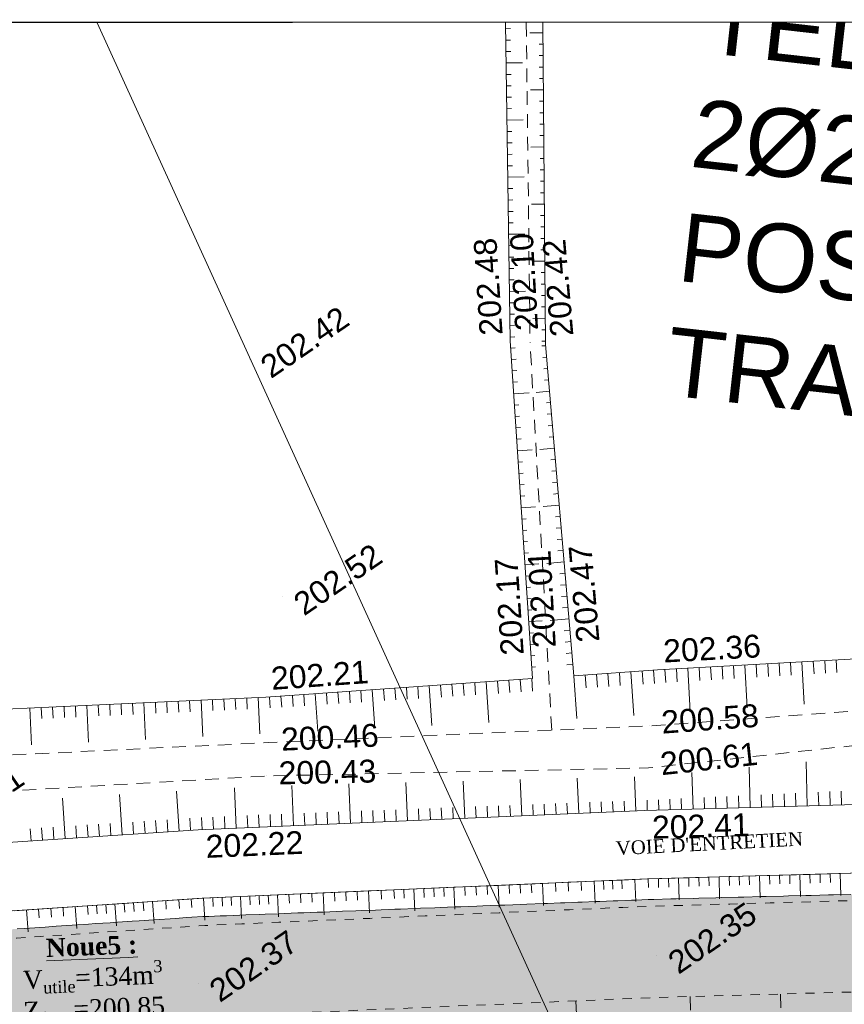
# Model space of a CAD drawing. Header units: millimetres. Extents: x -446952 to 537903, y -185749 to 168493.
# Tile 119 of 155: x 210286 to 246364, y 125389 to 168493. Entities that reach past the tile are written whole.
import ezdxf
from ezdxf.xclip import XClip

# ---------------------------------------------------------------- set-up
doc = ezdxf.new("R2010")
doc.units = ezdxf.units.MM
doc.header["$MEASUREMENT"] = 0
doc.header["$XCLIPFRAME"] = 0
for name, pattern in [('FOSSE', [1000, 600, -400]), ('Grille', [800, 400, -400]), ('Wipeout_Contour', [1000, 0, -1000])]:
    doc.linetypes.add(name, pattern=pattern)
for name, color, linetype in [('02 AF-17-0322 ZAE POMME- CHANTIER-2018-09-26_2_0000-VALORIS-NOUE DERIV BASSIN', 7, 'Continuous'), ('02 AF-17-0322 ZAE POMME- CHANTIER-2018-09-26_2_0000-VALORIS-NOUE DERIV BASSIN EAU MAX RETENTION', 7, 'Continuous'), ('02 AF-17-0322 ZAE POMME- CHANTIER-2018-09-26_2_0000-VALORIS-NOUE DERIV BASSIN TEXTE ET COTES', 7, 'Continuous'), ('02 AF-17-0322 ZAE POMME- CHANTIER-2018-09-26_2_02-PAP-EP TEXTE POUR 2000°', 7, 'Continuous'), ('02 AF-17-0322 ZAE POMME- CHANTIER-2018-09-26_2_08-PAP RESEAU TELEPHONE PROJET', 7, 'Continuous'), ('02 AF-17-0322 ZAE POMME- CHANTIER-2018-09-26_2_2D - Dessins placés - Géomètre.2D', 7, 'Continuous'), ('02 AF-17-0322 ZAE POMME- CHANTIER-2018-09-26_2_X-PAP-PL_PT_1_TN décapé', 7, 'Continuous'), ('02 AF-17-0322 ZAE POMME- CHANTIER-2018-09-26_2_X-PTS TOPO-TEXTE TOPOALT', 7, 'Continuous'), ('02 AF-17-0322 ZAE POMME- CHANTIER-2018-09-26_2_X-PTS TOPO-TOPOPOINT', 7, 'Continuous'), ('02 AF-17-0322 ZAE POMME- CHANTIER-2018-09-26_2_Y-FDP TOPO-TOP_AXE_FOSSE', 7, 'Continuous'), ('02 AF-17-0322 ZAE POMME- CHANTIER-2018-09-26_2_Y-FDP TOPO-TOP_BARBULE', 7, 'Continuous'), ('02 AF-17-0322 ZAE POMME- CHANTIER-2018-09-26_2_Y-FDP TOPO-TOP_TALUS', 7, 'Continuous'), ('2D - Dessins placés - Géomètre.2D', 7, 'Continuous')]:
    doc.layers.add(name, color=color, linetype=linetype)
doc.styles.add('STYLE_GENERE_1', font='txt')
doc.styles.add('STYLE_GENERE_2', font='times.ttf')
doc.styles.add('STYLE_GENERE_4', font='txt')

# ---------------------------------------------------------------- blocks, each defined once
blk = doc.blocks.new('Dessin_1_2', base_point=(-56559339, -2771872408))
at = {"color": 254, "linetype": 'Wipeout_Contour', "lineweight": 0, "ltscale": 2094265.569888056}
blk.add_wipeout([(-446952, -185749), (537903, -185749), (537903, 168493), (-446952, 168064)], dxfattribs=at).dxf.layer = '02 AF-17-0322 ZAE POMME- CHANTIER-2018-09-26_2_2D - Dessins placés - Géomètre.2D'
at = {"layer": '02 AF-17-0322 ZAE POMME- CHANTIER-2018-09-26_2_0000-VALORIS-NOUE DERIV BASSIN EAU MAX RETENTION', "linetype": 'Continuous', "lineweight": 15}
blk.add_hatch(color=255, dxfattribs=at).paths.add_polyline_path([(196144, 121442), (199417, 121729), (200372, 121813), (200454, 121820), (201213, 121883), (206585, 122325), (217985, 123264), (218701, 123322), (218856, 123331), (219318, 123359), (221857, 123508), (235699, 124320), (237286, 124413), (237542, 124428), (237936, 124452), (238922, 124495), (249740, 124964), (252380, 125080), (253062, 125107), (253797, 125137), (254701, 125255), (255678, 125384), (256454, 125594), (257262, 125811), (268671, 129001), (268960, 129086), (269091, 129128), (269936, 129315), (286284, 132797), (286282, 132816), (286226, 133504), (285844, 137264), (285815, 137426), (285776, 137418), (285666, 137397), (284876, 137244), (284764, 137222), (283976, 137069), (283862, 137047), (283076, 136895), (282959, 136872), (282176, 136721), (282057, 136697), (281275, 136546), (281155, 136523), (280985, 136490), (280958, 136484), (280125, 136323), (279992, 136297), (279161, 136136), (279026, 136110), (278197, 135950), (278060, 135923), (277234, 135763), (277094, 135736), (276270, 135576), (276128, 135548), (275306, 135389), (275162, 135361), (274342, 135203), (274195, 135174), (273379, 135016), (273229, 134986), (272513, 134848), (272380, 134822), (271665, 134683), (271530, 134657), (270817, 134519), (270681, 134492), (269970, 134355), (269831, 134328), (269122, 134190), (268981, 134163), (268274, 134026), (268132, 133998), (267545, 133847), (267413, 133813), (266622, 133609), (266457, 133567), (265669, 133364), (265501, 133321), (264716, 133118), (264545, 133074), (263763, 132873), (263589, 132828), (262809, 132627), (262633, 132582), (261856, 132382), (261677, 132336), (260903, 132136), (260721, 132089), (259950, 131891), (259765, 131843), (258997, 131645), (258809, 131597), (258044, 131400), (257853, 131351), (257091, 131154), (256897, 131105), (256138, 130909), (255941, 130858), (254956, 130604), (254713, 130542), (253617, 130406), (253345, 130371), (252462, 130350), (252233, 130343), (251545, 130326), (251353, 130321), (250666, 130304), (250472, 130299), (249787, 130282), (249591, 130276), (248832, 130258), (248613, 130252), (247856, 130233), (247634, 130227), (246879, 130208), (246656, 130202), (245897, 130183), (245670, 130177), (244913, 130158), (244684, 130152), (243929, 130133), (243698, 130127), (242945, 130108), (242712, 130102), (241961, 130083), (241726, 130077), (240978, 130058), (240740, 130052), (239994, 130033), (239754, 130026), (239010, 130008), (238768, 130001), (238026, 129983), (237782, 129976), (237233, 129954), (237047, 129948), (236452, 129924), (236252, 129917), (235661, 129893), (235458, 129886), (234895, 129864), (234699, 129857), (234138, 129835), (233941, 129828), (233382, 129805), (233182, 129799), (232474, 129770), (232215, 129761), (231511, 129733), (231249, 129724), (230548, 129696), (230283, 129687), (229586, 129659), (229316, 129650), (228690, 129625), (228443, 129616), (227820, 129592), (227570, 129583), (226950, 129558), (226697, 129550), (226097, 129526), (225848, 129517), (225251, 129493), (224999, 129485), (224405, 129461), (224150, 129452), (223559, 129429), (223302, 129420), (222714, 129397), (222453, 129388), (221868, 129364), (221604, 129355), (221024, 129332), (220757, 129323), (220180, 129300), (219910, 129291), (219336, 129268), (219063, 129259), (218558, 129239), (218305, 129230), (217824, 129200), (217589, 129183), (217108, 129152), (216872, 129135), (216391, 129104), (216155, 129087), (215516, 129047), (215201, 129024), (214563, 128984), (214247, 128961), (213609, 128920), (213293, 128897), (212819, 128867), (212584, 128850), (212110, 128820), (211875, 128803), (211401, 128773), (211166, 128756), (210500, 128714), (210168, 128690), (209502, 128648), (209170, 128624), (208505, 128581), (208172, 128557), (207508, 128515), (207175, 128491), (206510, 128449), (206177, 128425), (205580, 128387), (205280, 128365), (204684, 128327), (204384, 128306), (203788, 128268), (203488, 128246), (202892, 128208), (202591, 128186), (201996, 128148), (201695, 128127), (201100, 128089), (200799, 128067), (200219, 128030), (199923, 128009), (199289, 127965), (198967, 127946), (198337, 127902), (198010, 127882), (197386, 127839), (197054, 127819), (196434, 127776), (196097, 127756), (195517, 127716), (195548, 127289), (195548, 127289), (195548, 127289), (195548, 127288), (196036, 123313)])
blk.add_hatch(color=255, dxfattribs=at).paths.add_polyline_path([(196144, 121442), (199417, 121729), (200372, 121813), (200454, 121820), (201213, 121883), (206585, 122325), (217985, 123264), (218701, 123322), (218856, 123331), (219318, 123359), (221857, 123508), (235699, 124320), (237286, 124413), (237542, 124428), (237936, 124452), (238922, 124495), (249740, 124964), (252380, 125080), (253062, 125107), (253797, 125137), (254701, 125255), (255678, 125384), (256454, 125594), (257262, 125811), (268671, 129001), (268960, 129086), (269091, 129128), (269936, 129315), (286284, 132797), (286282, 132816), (286226, 133504), (285844, 137264), (285815, 137426), (285776, 137418), (285666, 137397), (284876, 137244), (284764, 137222), (283976, 137069), (283862, 137047), (283076, 136895), (282959, 136872), (282176, 136721), (282057, 136697), (281275, 136546), (281155, 136523), (280985, 136490), (280958, 136484), (280125, 136323), (279992, 136297), (279161, 136136), (279026, 136110), (278197, 135950), (278060, 135923), (277234, 135763), (277094, 135736), (276270, 135576), (276128, 135548), (275306, 135389), (275162, 135361), (274342, 135203), (274195, 135174), (273379, 135016), (273229, 134986), (272513, 134848), (272380, 134822), (271665, 134683), (271530, 134657), (270817, 134519), (270681, 134492), (269970, 134355), (269831, 134328), (269122, 134190), (268981, 134163), (268274, 134026), (268132, 133998), (267545, 133847), (267413, 133813), (266622, 133609), (266457, 133567), (265669, 133364), (265501, 133321), (264716, 133118), (264545, 133074), (263763, 132873), (263589, 132828), (262809, 132627), (262633, 132582), (261856, 132382), (261677, 132336), (260903, 132136), (260721, 132089), (259950, 131891), (259765, 131843), (258997, 131645), (258809, 131597), (258044, 131400), (257853, 131351), (257091, 131154), (256897, 131105), (256138, 130909), (255941, 130858), (254956, 130604), (254713, 130542), (253617, 130406), (253345, 130371), (252462, 130350), (252233, 130343), (251545, 130326), (251353, 130321), (250666, 130304), (250472, 130299), (249787, 130282), (249591, 130276), (248832, 130258), (248613, 130252), (247856, 130233), (247634, 130227), (246879, 130208), (246656, 130202), (245897, 130183), (245670, 130177), (244913, 130158), (244684, 130152), (243929, 130133), (243698, 130127), (242945, 130108), (242712, 130102), (241961, 130083), (241726, 130077), (240978, 130058), (240740, 130052), (239994, 130033), (239754, 130026), (239010, 130008), (238768, 130001), (238026, 129983), (237782, 129976), (237233, 129954), (237047, 129948), (236452, 129924), (236252, 129917), (235661, 129893), (235458, 129886), (234895, 129864), (234699, 129857), (234138, 129835), (233941, 129828), (233382, 129805), (233182, 129799), (232474, 129770), (232215, 129761), (231511, 129733), (231249, 129724), (230548, 129696), (230283, 129687), (229586, 129659), (229316, 129650), (228690, 129625), (228443, 129616), (227820, 129592), (227570, 129583), (226950, 129558), (226697, 129550), (226097, 129526), (225848, 129517), (225251, 129493), (224999, 129485), (224405, 129461), (224150, 129452), (223559, 129429), (223302, 129420), (222714, 129397), (222453, 129388), (221868, 129364), (221604, 129355), (221024, 129332), (220757, 129323), (220180, 129300), (219910, 129291), (219336, 129268), (219063, 129259), (218558, 129239), (218305, 129230), (217824, 129200), (217589, 129183), (217108, 129152), (216872, 129135), (216391, 129104), (216155, 129087), (215516, 129047), (215201, 129024), (214563, 128984), (214247, 128961), (213609, 128920), (213293, 128897), (212819, 128867), (212584, 128850), (212110, 128820), (211875, 128803), (211401, 128773), (211166, 128756), (210500, 128714), (210168, 128690), (209502, 128648), (209170, 128624), (208505, 128581), (208172, 128557), (207508, 128515), (207175, 128491), (206510, 128449), (206177, 128425), (205580, 128387), (205280, 128365), (204684, 128327), (204384, 128306), (203788, 128268), (203488, 128246), (202892, 128208), (202591, 128186), (201996, 128148), (201695, 128127), (201100, 128089), (200799, 128067), (200219, 128030), (199923, 128009), (199289, 127965), (198967, 127946), (198337, 127902), (198010, 127882), (197386, 127839), (197054, 127819), (196434, 127776), (196097, 127756), (195517, 127716), (195548, 127289), (195548, 127289), (195548, 127289), (195548, 127288), (196036, 123313)])
at = {"layer": '02 AF-17-0322 ZAE POMME- CHANTIER-2018-09-26_2_0000-VALORIS-NOUE DERIV BASSIN', "color": 7, "linetype": 'Continuous', "lineweight": 15}
for p, q in [((243535, 131040), (243545, 130657)), ((243977, 131053), (243988, 130669)), ((244419, 131065), (244446, 130106)), ((244861, 131078), (244872, 130694)), ((245303, 131090), (245314, 130706)), ((245745, 131102), (245756, 130718)), ((246188, 131115), (246214, 130155)), ((231701, 130617), (231718, 130234)), ((232186, 130638), (232202, 130254)), ((232670, 130659), (232687, 130275)), ((233154, 130680), (233196, 129721)), ((233721, 130704), (233737, 130321)), ((234287, 130729), (234304, 130345)), ((234853, 130753), (234870, 130370)), ((235419, 130778), (235461, 129819)), ((235822, 130795), (235838, 130412)), ((236224, 130813), (236240, 130429)), ((236626, 130830), (236643, 130446)), ((237206, 130855), (237247, 129896)), ((237787, 130880), (237800, 130496)), ((238229, 130892), (238240, 130508)), ((238671, 130904), (238682, 130521)), ((239113, 130917), (239140, 129957)), ((239555, 130929), (239566, 130545)), ((239998, 130942), (240008, 130558)), ((240440, 130954), (240450, 130570)), ((240882, 130966), (240909, 130007)), ((241324, 130979), (241335, 130595)), ((241766, 130991), (241777, 130607)), ((242208, 131003), (242219, 130620)), ((242650, 131016), (242677, 130056)), ((243093, 131028), (243103, 130644)), ((221568, 130179), (221610, 129220)), ((222066, 130201), (222083, 129817)), ((222564, 130222), (222580, 129838)), ((223061, 130244), (223078, 129860)), ((223559, 130265), (223600, 129306)), ((224057, 130287), (224073, 129903)), ((224554, 130308), (224571, 129924)), ((225052, 130330), (225068, 129946)), ((225549, 130351), (225591, 129392)), ((226105, 130375), (226121, 129992)), ((226660, 130399), (226677, 130016)), ((227096, 130418), (227113, 130034)), ((227533, 130437), (227575, 129478)), ((227970, 130456), (227986, 130072)), ((228406, 130475), (228423, 130091)), ((228843, 130494), (228859, 130110)), ((229279, 130512), (229321, 129553)), ((229764, 130533), (229780, 130150)), ((230248, 130554), (230265, 130171)), ((230732, 130575), (230749, 130192)), ((231217, 130596), (231258, 129637)), ((214052, 129754), (214078, 129371)), ((214453, 129781), (214517, 128823)), ((214854, 129808), (214879, 129425)), ((215270, 129836), (215295, 129452)), ((215685, 129863), (215711, 129480)), ((216101, 129891), (216165, 128933)), ((216675, 129930), (216701, 129547)), ((217249, 129968), (217275, 129585)), ((217788, 130003), (217813, 129620)), ((218327, 130039), (218379, 129080)), ((218732, 130056), (218749, 129673)), ((219137, 130074), (219154, 129690)), ((219543, 130091), (219559, 129708)), ((219948, 130109), (219989, 129150)), ((220353, 130126), (220369, 129743)), ((220758, 130144), (220775, 129760)), ((221163, 130161), (221180, 129778)), ((210588, 129522), (210652, 128564)), ((211112, 129557), (211138, 129174)), ((211647, 129593), (211672, 129210)), ((212181, 129629), (212207, 129246)), ((212716, 129665), (212780, 128707)), ((213250, 129700), (213276, 129317)), ((213651, 129727), (213677, 129344)), ((234649, 124939), (234623, 125539)), ((239642, 125129), (239625, 125729)), ((243588, 125240), (243571, 125839))]:
    blk.add_line(p, q, dxfattribs=at)
at = {"layer": '02 AF-17-0322 ZAE POMME- CHANTIER-2018-09-26_2_0000-VALORIS-NOUE DERIV BASSIN', "color": 7, "linetype": 'Continuous', "lineweight": 15, "flags": 128}
for points in [[(351486, 151071), (335929, 149599), (320930, 147144), (301838, 144002), (285873, 141569), (267233, 137896), (253565, 134322), (237641, 133877), (218101, 133032), (199660, 131797), (186201, 130822), (169320, 130340), (151548, 129367), (136666, 127764), (118351, 127570), (91712, 125425), (73856, 123927)], [(246630, 131127), (244861, 131078), (243093, 131028), (241324, 130979), (239555, 130929), (237787, 130880), (236626, 130830), (235419, 130778), (234287, 130729), (233154, 130680), (231217, 130596), (229279, 130512), (227970, 130456), (226660, 130399), (225549, 130351), (223559, 130265), (221568, 130179), (219948, 130109), (218327, 130039), (217249, 129968), (216101, 129891), (214854, 129808), (213250, 129700), (212181, 129629), (211112, 129557), (210064, 129487)], [(351769, 148084), (336313, 146622), (321414, 144183), (302308, 141039), (286390, 138613), (267903, 134971), (253992, 131333), (237747, 130879), (218266, 130036), (199869, 128805), (186353, 127825), (169445, 127342), (151791, 126376), (136843, 124766), (118488, 124572), (91957, 122435), (74101, 120937)]]:
    blk.add_lwpolyline(points, dxfattribs=at)
at = {"layer": '02 AF-17-0322 ZAE POMME- CHANTIER-2018-09-26_2_0000-VALORIS-NOUE DERIV BASSIN', "color": 7, "linetype": 'Grille', "lineweight": 15, "flags": 128}
for points in [[(285702, 137254), (284619, 137041), (282727, 136668), (280835, 136296), (278943, 135923), (277050, 135550), (275158, 135177), (273266, 134804), (271443, 134445), (269621, 134086), (268052, 133770), (266307, 133313), (264563, 132857), (262818, 132401), (261073, 131945), (259329, 131488), (257584, 131032), (255839, 130576), (253132, 130108), (251502, 130063), (249599, 130010), (248131, 129969), (246663, 129928), (244895, 129878), (243126, 129829), (241358, 129779), (239589, 129730), (237820, 129680), (236678, 129631), (235471, 129579), (234339, 129530), (233206, 129481), (231269, 129397), (229331, 129314), (228021, 129257), (226712, 129200), (225601, 129152), (223611, 129066), (221620, 128980), (220000, 128910), (218379, 128840), (217329, 128771), (216181, 128694), (214934, 128610), (213331, 128503), (212261, 128432), (211192, 128360), (210145, 128290), (208174, 128158), (206204, 128026), (204632, 127921), (203061, 127816), (201490, 127711), (199941, 127607), (198306, 127488)], [(198329, 123479), (200230, 123617), (218552, 124844), (237932, 125682), (254732, 126152), (269064, 129900), (285639, 133165)]]:
    blk.add_lwpolyline(points, dxfattribs=at)
at = {"layer": '02 AF-17-0322 ZAE POMME- CHANTIER-2018-09-26_2_0000-VALORIS-NOUE DERIV BASSIN EAU MAX RETENTION', "color": 255, "linetype": 'Continuous', "lineweight": 15, "flags": 128}
blk.add_lwpolyline([(246656, 130202), (245897, 130183), (245670, 130177), (244913, 130158), (244684, 130152), (243929, 130133), (243698, 130127), (242945, 130108), (242712, 130102), (241961, 130083), (241726, 130077), (240978, 130058), (240740, 130052), (239994, 130033), (239754, 130026), (239010, 130008), (238768, 130001), (238026, 129983), (237782, 129976), (237233, 129954), (237047, 129948), (236452, 129924), (236252, 129917), (235661, 129893), (235458, 129886), (234895, 129864), (234699, 129857), (234138, 129835), (233941, 129828), (233382, 129805), (233182, 129799), (232474, 129770), (232215, 129761), (231511, 129733), (231249, 129724), (230548, 129696), (230283, 129687), (229586, 129659), (229316, 129650), (228690, 129625), (228443, 129616), (227820, 129592), (227570, 129583), (226950, 129558), (226697, 129550), (226097, 129526), (225848, 129517), (225251, 129493), (224999, 129485), (224405, 129461), (224150, 129452), (223559, 129429), (223302, 129420), (222714, 129397), (222453, 129388), (221868, 129364), (221604, 129355), (221024, 129332), (220757, 129323), (220180, 129300), (219910, 129291), (219336, 129268), (219063, 129259), (218558, 129239), (218305, 129230), (217824, 129200), (217589, 129183), (217108, 129152), (216872, 129135), (216391, 129104), (216155, 129087), (215516, 129047), (215201, 129024), (214563, 128984), (214247, 128961), (213609, 128920), (213293, 128897), (212819, 128867), (212584, 128850), (212110, 128820), (211875, 128803), (211401, 128773), (211166, 128756), (210500, 128714), (210168, 128690)], dxfattribs=at)
blk.add_lwpolyline([(246656, 130202), (245897, 130183), (245670, 130177), (244913, 130158), (244684, 130152), (243929, 130133), (243698, 130127), (242945, 130108), (242712, 130102), (241961, 130083), (241726, 130077), (240978, 130058), (240740, 130052), (239994, 130033), (239754, 130026), (239010, 130008), (238768, 130001), (238026, 129983), (237782, 129976), (237233, 129954), (237047, 129948), (236452, 129924), (236252, 129917), (235661, 129893), (235458, 129886), (234895, 129864), (234699, 129857), (234138, 129835), (233941, 129828), (233382, 129805), (233182, 129799), (232474, 129770), (232215, 129761), (231511, 129733), (231249, 129724), (230548, 129696), (230283, 129687), (229586, 129659), (229316, 129650), (228690, 129625), (228443, 129616), (227820, 129592), (227570, 129583), (226950, 129558), (226697, 129550), (226097, 129526), (225848, 129517), (225251, 129493), (224999, 129485), (224405, 129461), (224150, 129452), (223559, 129429), (223302, 129420), (222714, 129397), (222453, 129388), (221868, 129364), (221604, 129355), (221024, 129332), (220757, 129323), (220180, 129300), (219910, 129291), (219336, 129268), (219063, 129259), (218558, 129239), (218305, 129230), (217824, 129200), (217589, 129183), (217108, 129152), (216872, 129135), (216391, 129104), (216155, 129087), (215516, 129047), (215201, 129024), (214563, 128984), (214247, 128961), (213609, 128920), (213293, 128897), (212819, 128867), (212584, 128850), (212110, 128820), (211875, 128803), (211401, 128773), (211166, 128756), (210500, 128714), (210168, 128690)], dxfattribs=at)
at = {"layer": '02 AF-17-0322 ZAE POMME- CHANTIER-2018-09-26_2_02-PAP-EP TEXTE POUR 2000°', "color": 30, "linetype": 'Continuous', "lineweight": 15, "true_color": 0xff6600, "flags": 128}
blk.add_lwpolyline([(213682, 168351), (235627, 120158)], dxfattribs=at)
at = {"layer": '02 AF-17-0322 ZAE POMME- CHANTIER-2018-09-26_2_X-PTS TOPO-TOPOPOINT', "color": 14, "linetype": 'Continuous', "lineweight": 15, "true_color": 0xa80f02}
for p, q in [((231741, 154433), (231741, 154433)), ((232617, 154345), (232617, 154345)), ((233293, 154268), (233293, 154268)), ((220330, 153619), (220330, 153619)), ((221779, 143232), (221779, 143232)), ((234433, 140882), (234433, 140882)), ((232665, 140430), (232665, 140430)), ((233393, 140459), (233393, 140459)), ((238198, 140031), (238198, 140031)), ((221051, 138829), (221051, 138830)), ((237829, 137579), (237829, 137579)), ((221187, 136848), (221187, 136849)), ((221076, 135387), (221076, 135387)), ((237792, 135739), (237792, 135739)), ((237641, 133877), (237641, 133877)), ((218101, 133032), (218101, 133032)), ((238162, 127540), (238162, 127540)), ((218094, 126308), (218094, 126308))]:
    blk.add_line(p, q, dxfattribs=at)
at = {"layer": '02 AF-17-0322 ZAE POMME- CHANTIER-2018-09-26_2_Y-FDP TOPO-TOP_AXE_FOSSE', "color": 14, "linetype": 'FOSSE', "lineweight": 15, "true_color": 0xa80f02, "flags": 128}
for points in [[(232450, 168360), (232616, 154344)], [(-173635, 111097), (-163208, 110641), (-138859, 109613), (-113461, 109923), (-89261, 106019), (-73175, 105871), (-51327, 104800), (-38712, 104081), (-28205, 107923), (2451, 114384), (16900, 117366), (36362, 122067), (55670, 125689), (74381, 127386), (91061, 129498), (118815, 130789), (135648, 132251), (150939, 132823), (169239, 134503), (186000, 134734), (199470, 135798), (221187, 136848), (237829, 137579), (253508, 138717), (266943, 141200), (285544, 145247), (298668, 146889), (320992, 150221), (335074, 152343), (352159, 155754), (362953, 157003), (370561, 158699), (372110, 158664)], [(-173543, 108848), (-163179, 108602), (-139093, 108086), (-113690, 108226), (-89791, 104497), (-51223, 103683), (-38572, 103163), (-27796, 106508), (2882, 112725), (36368, 120320), (55589, 123772), (74393, 125729), (91176, 127572), (118522, 129134), (136272, 130134), (151622, 131280), (169382, 132771), (186065, 133094), (198563, 134059), (221076, 135387), (237792, 135739), (253487, 137445), (267190, 139999), (285899, 143335), (299075, 145212), (321701, 149020), (335407, 151051), (353028, 154144), (363632, 155409), (370508, 157075), (372110, 158664), (373294, 156694)], [(233564, 137392), (232617, 154345)]]:
    blk.add_lwpolyline(points, dxfattribs=at)
at = {"layer": '02 AF-17-0322 ZAE POMME- CHANTIER-2018-09-26_2_Y-FDP TOPO-TOP_BARBULE', "color": 14, "linetype": 'Continuous', "lineweight": 15, "true_color": 0xa80f02}
for p, q in [((231539, 168097), (231759, 168100)), ((233179, 167920), (232600, 167915)), ((231547, 167597), (231766, 167600)), ((233183, 167420), (233010, 167418)), ((231554, 167097), (231773, 167100)), ((233187, 166920), (233014, 166919)), ((231561, 166597), (232289, 166608)), ((233191, 166420), (233019, 166419)), ((231569, 166097), (231787, 166100)), ((231576, 165597), (231794, 165600)), ((233195, 165920), (233023, 165919)), ((231583, 165097), (231801, 165100)), ((233199, 165420), (232628, 165415)), ((233203, 164920), (233033, 164919)), ((231591, 164597), (231808, 164601)), ((233208, 164420), (233037, 164419)), ((231598, 164097), (232320, 164108)), ((233212, 163920), (233042, 163919)), ((231605, 163597), (231822, 163601)), ((233216, 163420), (233046, 163419)), ((231613, 163098), (231829, 163101)), ((231620, 162598), (231836, 162601)), ((233220, 162920), (232656, 162915)), ((231627, 162098), (231843, 162101)), ((233224, 162420), (233055, 162419)), ((233228, 161920), (233060, 161919)), ((231635, 161598), (232351, 161608)), ((233233, 161420), (233065, 161419)), ((231642, 161098), (231857, 161101)), ((233237, 160920), (233069, 160919)), ((231649, 160598), (231864, 160601)), ((233241, 160420), (232684, 160416)), ((231657, 160098), (231871, 160101)), ((233245, 159920), (233078, 159919)), ((231664, 159598), (231878, 159601)), ((231671, 159098), (232382, 159108)), ((233249, 159420), (233083, 159419)), ((233253, 158920), (233087, 158919)), ((231679, 158598), (231892, 158601)), ((233258, 158420), (233092, 158419)), ((231686, 158098), (231899, 158101)), ((233262, 157920), (232711, 157916)), ((231693, 157598), (231906, 157601)), ((233266, 157420), (233101, 157419)), ((231701, 157098), (231913, 157101)), ((233270, 156920), (233106, 156919)), ((231708, 156598), (232413, 156609)), ((231715, 156098), (231927, 156101)), ((233274, 156420), (233110, 156419)), ((233278, 155920), (233115, 155919)), ((231723, 155598), (231934, 155601)), ((233282, 155420), (232739, 155416)), ((231730, 155098), (231941, 155101)), ((233287, 154920), (233124, 154919)), ((231737, 154598), (231948, 154602)), ((233291, 154420), (233129, 154419)), ((231762, 154115), (231970, 154129)), ((233297, 154221), (233137, 154208)), ((231795, 153616), (232001, 153630)), ((233340, 153723), (233176, 153709)), ((231828, 153117), (232033, 153131)), ((233382, 153225), (233214, 153211)), ((231861, 152618), (232065, 152632)), ((233425, 152727), (233253, 152712)), ((231894, 152120), (232570, 152164)), ((233467, 152228), (232885, 152179)), ((233509, 151730), (233331, 151715)), ((231927, 151621), (232128, 151634)), ((231960, 151122), (232160, 151135)), ((233552, 151232), (233370, 151217)), ((231993, 150623), (232192, 150636)), ((233594, 150734), (233409, 150718)), ((232025, 150124), (232223, 150137)), ((233637, 150236), (233448, 150220)), ((232058, 149625), (232714, 149668)), ((233679, 149737), (233039, 149683)), ((232091, 149126), (232287, 149139)), ((233722, 149239), (233526, 149223)), ((233764, 148741), (233565, 148724)), ((232124, 148627), (232318, 148640)), ((232157, 148128), (232350, 148141)), ((233806, 148243), (233604, 148226)), ((232190, 147629), (232382, 147642)), ((233849, 147745), (233643, 147727)), ((232223, 147130), (232858, 147172)), ((233891, 147246), (233193, 147187)), ((232256, 146631), (232445, 146644)), ((233934, 146748), (233721, 146730)), ((232289, 146133), (232477, 146145)), ((233976, 146250), (233760, 146232)), ((234019, 145752), (233798, 145733)), ((232322, 145634), (232509, 145646)), ((232355, 145135), (232540, 145147)), ((234061, 145254), (233837, 145235)), ((232387, 144636), (233003, 144676)), ((234103, 144755), (233347, 144691)), ((232420, 144137), (232604, 144149)), ((234146, 144257), (233915, 144238)), ((232453, 143638), (232635, 143650)), ((234188, 143759), (233954, 143739)), ((232486, 143139), (232667, 143151)), ((234231, 143261), (233993, 143241)), ((234273, 142763), (234032, 142742)), ((232519, 142640), (232699, 142652)), ((234315, 142264), (233501, 142195)), ((232552, 142141), (233147, 142180)), ((232585, 141642), (232762, 141654)), ((234358, 141766), (234110, 141745)), ((232618, 141143), (232794, 141155)), ((234400, 141268), (234149, 141247)), ((232651, 140644), (232826, 140656)), ((234443, 140770), (234188, 140748)), ((232684, 140146), (232857, 140157)), ((234485, 140272), (234227, 140250)), ((239517, 140104), (239623, 138190)), ((240016, 140132), (240048, 139559)), ((240515, 140159), (240547, 139589)), ((241014, 140187), (241046, 139619)), ((241513, 140215), (241545, 139649)), ((242013, 140242), (242117, 138362)), ((242512, 140270), (242543, 139708)), ((243011, 140298), (243042, 139738)), ((243510, 140326), (243541, 139768)), ((244010, 140353), (244040, 139797)), ((244509, 140381), (244611, 138535)), ((245008, 140409), (245039, 139857)), ((245507, 140436), (245538, 139887)), ((246007, 140464), (246037, 139916)), ((234528, 139773), (234658, 137908)), ((235026, 139808), (235066, 139246)), ((235525, 139843), (235565, 139277)), ((236024, 139878), (236064, 139309)), ((236523, 139913), (236563, 139341)), ((237021, 139948), (237156, 138030)), ((237520, 139983), (237561, 139405)), ((238019, 140018), (238060, 139439)), ((238518, 140048), (238550, 139470)), ((239017, 140076), (239049, 139500)), ((226703, 139225), (226739, 138715)), ((227202, 139260), (227238, 138746)), ((227700, 139295), (227737, 138778)), ((228199, 139330), (228321, 137596)), ((228698, 139365), (228734, 138842)), ((229197, 139400), (229233, 138874)), ((229695, 139435), (229732, 138905)), ((230194, 139470), (230231, 138937)), ((230693, 139505), (230818, 137719)), ((231192, 139540), (231229, 139001)), ((231691, 139575), (231728, 139033)), ((232189, 139610), (232227, 139065)), ((232688, 139645), (232726, 139096)), ((220717, 138814), (220790, 137227)), ((221216, 138841), (221250, 138365)), ((221715, 138876), (221749, 138396)), ((222214, 138911), (222248, 138428)), ((222713, 138946), (222747, 138460)), ((223211, 138981), (223325, 137351)), ((223710, 139016), (223745, 138524)), ((224209, 139051), (224244, 138555)), ((224708, 139086), (224743, 138587)), ((225206, 139121), (225242, 138619)), ((225705, 139155), (225823, 137474)), ((226204, 139190), (226240, 138683)), ((211227, 138377), (211249, 137896)), ((211726, 138400), (211749, 137919)), ((212226, 138423), (212248, 137942)), ((212725, 138446), (212748, 137965)), ((213225, 138469), (213299, 136868)), ((213724, 138492), (213746, 138012)), ((214224, 138515), (214246, 138035)), ((214723, 138538), (214745, 138059)), ((215223, 138561), (215245, 138082)), ((215722, 138584), (215796, 136988)), ((216222, 138607), (216244, 138128)), ((216721, 138630), (216743, 138152)), ((217221, 138653), (217243, 138175)), ((217720, 138676), (217742, 138198)), ((218220, 138699), (218293, 137107)), ((218719, 138722), (218741, 138245)), ((219219, 138745), (219240, 138268)), ((219718, 138768), (219740, 138291)), ((220217, 138791), (220239, 138315)), ((210728, 138354), (210801, 136749)), ((244743, 134075), (244690, 136005)), ((237247, 133860), (237182, 135352)), ((239745, 133936), (239700, 135543)), ((242244, 134006), (242195, 135774)), ((222261, 133212), (222185, 134970)), ((224758, 133320), (224684, 135034)), ((227256, 133428), (227184, 135098)), ((229754, 133536), (229683, 135161)), ((232251, 133644), (232183, 135225)), ((234749, 133752), (234683, 135289)), ((214772, 132809), (214654, 134567)), ((217266, 132976), (217150, 134718)), ((219763, 133104), (219687, 134864)), ((241245, 133978), (241231, 134489)), ((241745, 133992), (241730, 134512)), ((242744, 134020), (242729, 134560)), ((243244, 134034), (243229, 134583)), ((243744, 134048), (243728, 134607)), ((244244, 134061), (244228, 134631)), ((245243, 134089), (245227, 134678)), ((245743, 134103), (245726, 134702)), ((246243, 134117), (246226, 134725)), ((212278, 132642), (212159, 134416)), ((230753, 133579), (230732, 134061)), ((231252, 133601), (231231, 134080)), ((231752, 133622), (231731, 134099)), ((232751, 133665), (232730, 134137)), ((233250, 133687), (233230, 134156)), ((233750, 133709), (233730, 134175)), ((234249, 133730), (234229, 134194)), ((235248, 133773), (235229, 134232)), ((235748, 133795), (235728, 134251)), ((236248, 133817), (236228, 134270)), ((236747, 133838), (236728, 134289)), ((237746, 133880), (237734, 134325)), ((238246, 133894), (238233, 134347)), ((238746, 133908), (238733, 134371)), ((239246, 133922), (239232, 134394)), ((240245, 133950), (240231, 134442)), ((240745, 133964), (240731, 134465)), ((220262, 133125), (220240, 133655)), ((220762, 133147), (220739, 133679)), ((221262, 133169), (221239, 133701)), ((221761, 133190), (221738, 133720)), ((222760, 133233), (222737, 133758)), ((223260, 133255), (223237, 133777)), ((223759, 133277), (223737, 133796)), ((224259, 133298), (224236, 133815)), ((225258, 133341), (225236, 133853)), ((225757, 133363), (225735, 133872)), ((226257, 133385), (226235, 133891)), ((226756, 133406), (226735, 133910)), ((227755, 133449), (227734, 133948)), ((228255, 133471), (228234, 133967)), ((228755, 133493), (228733, 133986)), ((229254, 133514), (229233, 134004)), ((230253, 133557), (230232, 134042)), ((212776, 132675), (212741, 133207)), ((213275, 132709), (213240, 133239)), ((213774, 132742), (213739, 133272)), ((214273, 132776), (214238, 133304)), ((215271, 132842), (215236, 133369)), ((215770, 132876), (215735, 133401)), ((216269, 132909), (216234, 133434)), ((216768, 132943), (216732, 133466)), ((217765, 133009), (217730, 133531)), ((218264, 133039), (218242, 133561)), ((218764, 133061), (218741, 133585)), ((219263, 133082), (219241, 133608)), ((210781, 132542), (210745, 133077)), ((211280, 132575), (211244, 133109)), ((211779, 132609), (211743, 133142))]:
    blk.add_line(p, q, dxfattribs=at)
at = {"layer": '02 AF-17-0322 ZAE POMME- CHANTIER-2018-09-26_2_Y-FDP TOPO-TOP_TALUS', "color": 14, "linetype": 'Continuous', "lineweight": 15, "true_color": 0xa80f02, "flags": 128}
for points in [[(231535, 168359), (231740, 154432)], [(233175, 168360), (233292, 154267)], [(55171, 122427), (73856, 123927), (91712, 125425), (118351, 127570), (136666, 127764), (151548, 129367), (169320, 130340), (186201, 130822), (199660, 131797), (218101, 133032), (237641, 133877), (253565, 134322), (267233, 137896), (285873, 141569), (301838, 144002), (320930, 147144), (335929, 149599), (351486, 151071), (363954, 153687), (369807, 155738), (371346, 155204)], [(232716, 139647), (231741, 154433)], [(234528, 139773), (233293, 154268)], [(234528, 139773), (238198, 140031), (252413, 140820), (266577, 144208), (285294, 147371), (293051, 149928)], [(-165864, 125293), (-168586, 118789), (-170194, 111881), (-163541, 111927), (-138745, 111694), (-113257, 111143), (-88799, 109037), (-73095, 108458), (-51160, 107676), (-27998, 110315), (2859, 116706), (16284, 119424), (36285, 124200), (55596, 127335), (74042, 129304), (91266, 130823), (118485, 132951), (134993, 133977), (150917, 135244), (169513, 136066), (186155, 136906), (199533, 137838), (221051, 138829), (232716, 139647)]]:
    blk.add_lwpolyline(points, dxfattribs=at)
at = {"layer": '02 AF-17-0322 ZAE POMME- CHANTIER-2018-09-26_2_0000-VALORIS-NOUE DERIV BASSIN EAU MAX RETENTION', "color": 255, "linetype": 'Continuous', "lineweight": 15, "insert": (213517, 125779), "char_height": 800, "attachment_point": 5, "rotation": 2.3286, "line_spacing_factor": 0.847176, "style": 'STYLE_GENERE_2'}
blk.add_mtext('\\A1;{\\pqc;\\fTimes New Roman|b1|i0|c0|p22;\\L\\LNoue5 :\\P\\pqc;\\fTimes New Roman|b0|i0|c0|p22;\\l\\lV\\fTimes New Roman|b0|i0|c0|p22;\\A1{\\H.66x;\\S ^ utile;}\\fTimes New Roman|b0|i0|c0|p22;=134m\\fTimes New Roman|b0|i0|c0|p22;\\A1{\\H.66x;\\S3^  ;}\\P\\pqc;\\fTimes New Roman|b0|i0|c0|p22;Z\\fTimes New Roman|b0|i0|c0|p22;\\A1{\\H.66x;\\S ^ fuite;}\\fTimes New Roman|b0|i0|c0|p22;=200.85\\P\\pqc;\\fTimes New Roman|b0|i0|c0|p22;Z\\fTimes New Roman|b0|i0|c0|p22;\\A1{\\H.66x;\\S ^ PHE;}\\fTimes New Roman|b0|i0|c0|p22;=201.35}', dxfattribs=at)
blk.add_mtext('\\A1;{\\pqc;\\fTimes New Roman|b1|i0|c0|p22;\\L\\LNoue5 :\\P\\pqc;\\fTimes New Roman|b0|i0|c0|p22;\\l\\lV\\fTimes New Roman|b0|i0|c0|p22;\\A1{\\H.66x;\\S ^ utile;}\\fTimes New Roman|b0|i0|c0|p22;=134m\\fTimes New Roman|b0|i0|c0|p22;\\A1{\\H.66x;\\S3^  ;}\\P\\pqc;\\fTimes New Roman|b0|i0|c0|p22;Z\\fTimes New Roman|b0|i0|c0|p22;\\A1{\\H.66x;\\S ^ fuite;}\\fTimes New Roman|b0|i0|c0|p22;=200.85\\P\\pqc;\\fTimes New Roman|b0|i0|c0|p22;Z\\fTimes New Roman|b0|i0|c0|p22;\\A1{\\H.66x;\\S ^ PHE;}\\fTimes New Roman|b0|i0|c0|p22;=201.35}', dxfattribs=at)
at = {"layer": '02 AF-17-0322 ZAE POMME- CHANTIER-2018-09-26_2_0000-VALORIS-NOUE DERIV BASSIN TEXTE ET COTES', "color": 7, "linetype": 'Continuous', "lineweight": 15, "insert": (240461, 132422), "char_height": 600, "attachment_point": 5, "rotation": 2.9617, "style": 'STYLE_GENERE_1'}
blk.add_mtext("\\A1;{\\pqc;\\fTimes New Roman|b0|i0|c0|p22;VOIE D'ENTRETIEN}", dxfattribs=at)
blk.add_mtext("\\A1;{\\pqc;\\fTimes New Roman|b0|i0|c0|p22;VOIE D'ENTRETIEN}", dxfattribs=at)
at = {"layer": '02 AF-17-0322 ZAE POMME- CHANTIER-2018-09-26_2_08-PAP RESEAU TELEPHONE PROJET', "color": 2, "linetype": 'Continuous', "lineweight": 15, "true_color": 0xfff91e, "insert": (241033, 175037), "char_height": 3000, "width": 40470.44, "attachment_point": 1, "rotation": 353.5508, "line_spacing_factor": 1.005227, "style": 'STYLE_GENERE_4'}
blk.add_mtext('\\A1;{\\pql;\\fArial|b0|i0|c0|p38;BRANCHEMENT \\fArial|b0|i0|c0|p38;TELEPHONE \\fArial|b0|i0|c0|p38;2Ø25/28 POUR \\fArial|b0|i0|c0|p38;POSTE DE \\fArial|b0|i0|c0|p38;TRANSFORMATION}', dxfattribs=at)
at = {"layer": '02 AF-17-0322 ZAE POMME- CHANTIER-2018-09-26_2_X-PTS TOPO-TEXTE TOPOALT', "color": 14, "linetype": 'Continuous', "lineweight": 15, "true_color": 0xa80f02, "char_height": 1000, "style": 'STYLE_GENERE_4'}
for s, insert, attachment_point, rotation in [('\\A1;{\\pql;\\fArial|b0|i0|c0|p38;202.48}', (231432, 154704), 7, 93.7734), ('\\A1;{\\pql;\\fArial|b0|i0|c0|p38;202.10}', (232477, 154879), 4, 93.1959), ('\\A1;{\\pql;\\fArial|b0|i0|c0|p38;202.42}', (233518, 154579), 1, 94.8668), ('\\A1;{\\pql;\\fArial|b0|i0|c0|p38;202.42}', (220711, 153578), 1, 34.5271), ('\\A1;{\\pql;\\fArial|b0|i0|c0|p38;202.52}', (222161, 143191), 1, 34.5271), ('\\A1;{\\pql;\\fArial|b0|i0|c0|p38;202.47}', (234658, 141193), 1, 94.8668), ('\\A1;{\\pql;\\fArial|b0|i0|c0|p38;202.01}', (233252, 140993), 4, 93.1959), ('\\A1;{\\pql;\\fArial|b0|i0|c0|p38;202.17}', (232356, 140701), 7, 93.7734), ('\\A1;{\\pql;\\fArial|b0|i0|c0|p38;202.36}', (238472, 140336), 7, 3.1782), ('\\A1;{\\pql;\\fArial|b0|i0|c0|p38;202.21}', (221321, 139140), 7, 4.0069), ('\\A1;{\\pql;\\fArial|b0|i0|c0|p38;200.58}', (238361, 137728), 4, 4.1515), ('\\A1;{\\pql;\\fArial|b0|i0|c0|p38;200.46}', (221723, 136982), 4, 2.5133), ('\\A1;{\\pql;\\fArial|b0|i0|c0|p38;200.61}', (238318, 135907), 4, 6.2057), ('\\A1;{\\pql;\\fArial|b0|i0|c0|p38;200.43}', (221614, 135508), 4, 1.2048), ('\\A1;{\\pql;\\fArial|b0|i0|c0|p38;202.41}', (206492, 133471), 1, 34.5271), ('\\A1;{\\pql;\\fArial|b0|i0|c0|p38;202.41}', (237938, 133635), 1, 1.6021), ('\\A1;{\\pql;\\fArial|b0|i0|c0|p38;202.22}', (218402, 132795), 1, 2.476), ('\\A1;{\\pql;\\fArial|b0|i0|c0|p38;202.35}', (238543, 127499), 1, 34.5271), ('\\A1;{\\pql;\\fArial|b0|i0|c0|p38;202.37}', (218475, 126266), 1, 34.5271)]:
    blk.add_mtext(s, dxfattribs=dict(at, insert=insert, attachment_point=attachment_point, rotation=rotation))

msp = doc.modelspace()

# ---------------------------------------------------------------- linework, layer by layer
at = {"layer": '02 AF-17-0322 ZAE POMME- CHANTIER-2018-09-26_2_X-PAP-PL_PT_1_TN décapé', "color": 7, "linetype": 'Continuous', "lineweight": 40, "flags": 128}
msp.add_lwpolyline([(-446952, -185749), (537903, -185749), (537903, 168493), (-446952, 168064)], close=True, dxfattribs=at)

# ---------------------------------------------------------------- next in the draw order: block references
at = {"layer": '2D - Dessins placés - Géomètre.2D', "color": 7, "linetype": 'Continuous', "lineweight": 40}
ref = msp.add_blockref('Dessin_1_2', (-56559339, -2771872408), dxfattribs=at)
XClip(ref).set_block_clipping_path([(-446952.2139278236, -185748.9586169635), (537903.0822630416, -185748.9586169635), (537903.0822630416, 168492.6257651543), (-446952.2139278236, 168063.6339895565)])

doc.saveas('drawing.dxf')
